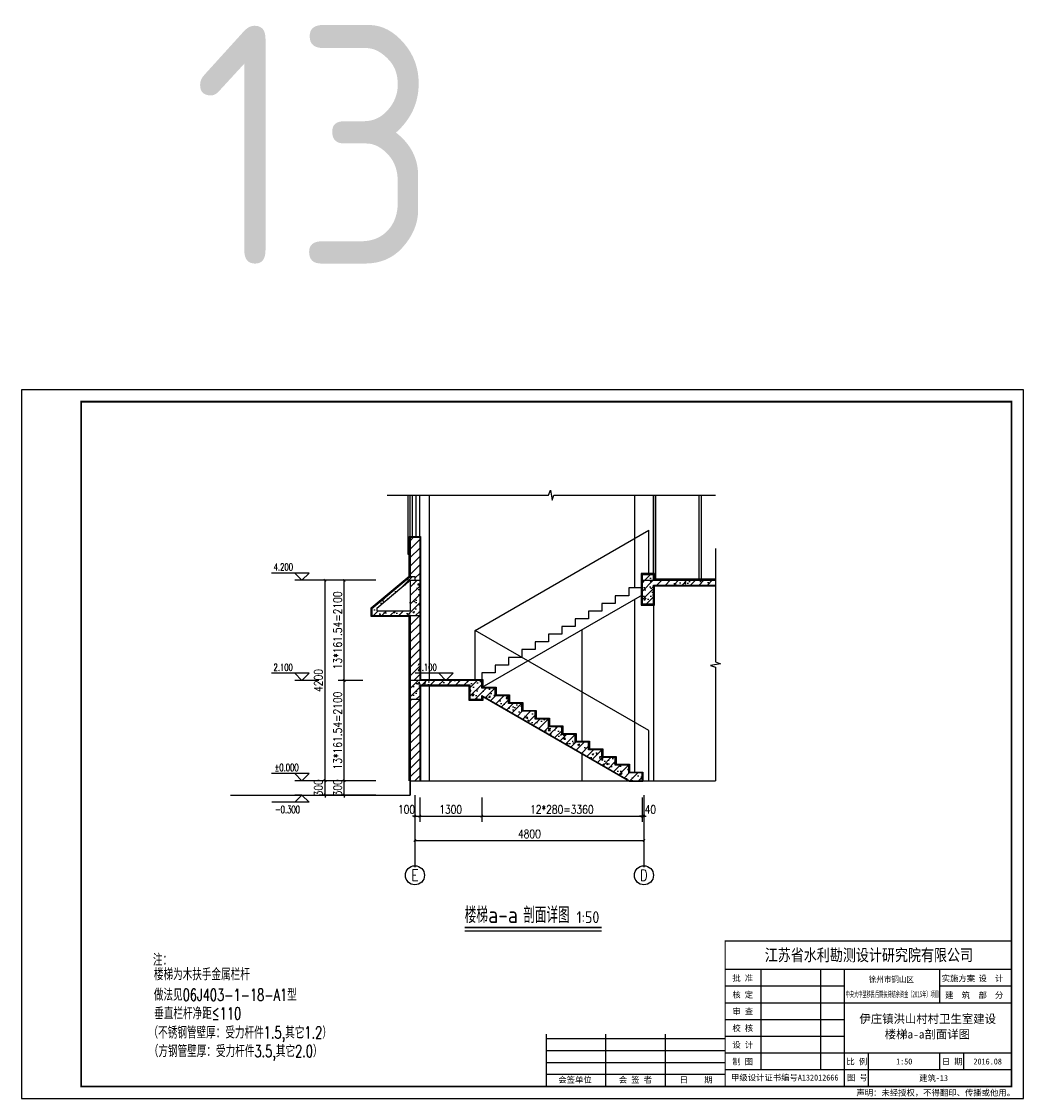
# Model space of a CAD drawing. Extents: x 199962 to 436984, y -16681 to 190402.
# Tile 22 of 36: x 415984 to 436984, y 1703 to 24270. Entities that reach past the tile are written whole.
import ezdxf
from ezdxf.enums import TextEntityAlignment as Align

# ---------------------------------------------------------------- set-up
doc = ezdxf.new("R2010")
doc.units = 0
doc.header["$LTSCALE"] = 1000
doc.header["$MEASUREMENT"] = 0
for name, color, linetype in [('AXIS', 3, 'Continuous'), ('AXIS_TEXT', 7, 'Continuous'), ('B', 2, 'Continuous'), ('DIM_ELEV', 3, 'Continuous'), ('DIM_SYMB', 3, 'Continuous'), ('PUB_DIM', 3, 'Continuous'), ('PUB_TEXT', 7, 'Continuous'), ('RAIL', 163, 'Continuous'), ('WALL', 1, 'Continuous'), ('WINDOW', 4, 'Continuous'), ('剖面', 8, 'Continuous'), ('图框', 7, 'Continuous'), ('木格栅', 34, 'Continuous')]:
    doc.layers.add(name, color=color, linetype=linetype)
doc.styles.add('_HZTXT', font='txt.shx', dxfattribs={"width": 0.8, "bigfont": 'hztxt.shx'})
doc.styles.add('_TCH_AXIS', font='COMPLEX', dxfattribs={"bigfont": 'GBCBIG'})
doc.styles.add('_TCH_DIM', font='SIMPLEX', dxfattribs={"bigfont": 'GBCBIG'})
doc.styles.add('DIM_FONT', font='simplex.shx', dxfattribs={"width": 0.8})
doc.styles.add('ST', font='SimSun.ttf', dxfattribs={"height": 7})
doc.styles.get("Standard").update_dxf_attribs({"font": 'gbenor.shx', "bigfont": 'gbcbig.shx'})
doc.dimstyles.new('_TCH_ARCH&&50', dxfattribs={"dimscale": 0.5, "dimtxt": 350, "dimasz": 100, "dimexe": 250, "dimexo": 300, "dimgap": 100, "dimtad": 1, "dimdec": 0, "dimzin": 0, "dimdsep": 46, "dimtxsty": 'DIM_FONT', "dimblk": 'ARCHTICK', "dimcen": 0.09, "dimclrt": 7, "dimazin": 2, "dimtfac": 1, "dimtdec": 0, "dimtix": 1, "dimtmove": 2, "dimatfit": 3, "dimfxl": 0, "dimtolj": 1, "dimtzin": 0, "dimarcsym": 0})
pattern_1 = [(45, (0, 0), (-88.388348, 88.388348), []), (50, (0, 0), (358.6301, -31.37607), [37.5, -412.5]), (355, (0, 0), (-69.37567, 376.09607), [30, -330]), (100.4514, (29.9, -2.6), (289.2547, 344.71977), [31.8701, -350.57106]), (46.1842, (0, 100), (533.62052, -82.7595), [56.25, -618.75]), (96.6356, (44.47, 93.1), (467.33135, 487.05894), [47.80514, -525.8565]), (351.1842, (0, 100), (467.331, 487.0593), [45, -495]), (21, (50, 75), (298.45353, -201.30945), [37.5, -412.5]), (326, (50, 75), (121.65767, 362.57502), [30, -330]), (71.4514, (74.87, 58.22), (420.11131, 161.26525), [31.8701, -350.57106]), (37.5, (0, 0), (6.079928, 166.446927), [0, -326, 0, -335, 0, -331.25]), (7.5, (0, 0), (131.53477, 197.205856), [0, -191, 0, -318.5, 0, -126.25]), (327.5, (-111.5, 0), (266.91122, -11.277436), [0, -125, 0, -390, 0, -517.5]), (317.5, (-161.5, 0), (291.59308, 50.05249), [0, -162.5, 0, -259, 0, -367.5])]

# ---------------------------------------------------------------- blocks, each defined once
blk = doc.blocks.new('_ArchTick')
at = {"color": 0, "linetype": 'ByBlock', "const_width": 0.4}
blk.add_lwpolyline([(-0.5, -0.5), (0.5, 0.5)], dxfattribs=at)
blk = doc.blocks.new('*D14')
at = {"layer": 'Defpoints', "color": 0, "transparency": 16777216}
for p in [(428989, 8162), (429029, 8162), (429029, 7622)]:
    blk.add_point(p, dxfattribs=at)
at = {"layer": 'PUB_DIM', "color": 0, "lineweight": -2, "transparency": 16777216}
for p, q in [((428989, 8012), (428989, 7497)), ((429029, 8012), (429029, 7497)), ((428989, 7622), (428939, 7622)), ((428989, 7622), (429029, 7622)), ((429029, 7622), (429079, 7622))]:
    blk.add_line(p, q, dxfattribs=at)
at = {"layer": 'PUB_DIM', "color": 0, "lineweight": -2, "transparency": 16777216, "xscale": 50, "yscale": 50, "zscale": 50}
blk.add_blockref('_ArchTick', (428989, 7622), dxfattribs=at)
at = {"layer": 'PUB_DIM', "color": 0, "lineweight": -2, "transparency": 16777216, "xscale": 50, "yscale": 50, "zscale": 50, "rotation": 180}
blk.add_blockref('_ArchTick', (429029, 7622), dxfattribs=at)
at = {"layer": 'PUB_DIM', "color": 7, "transparency": 16777216, "insert": (429164, 7759), "char_height": 175, "attachment_point": 5, "style": 'DIM_FONT'}
blk.add_mtext('\\A1;40', dxfattribs=at)
blk = doc.blocks.new('*D15')
at = {"layer": 'Defpoints', "color": 0, "transparency": 16777216}
for p in [(425629, 8162), (428989, 8162), (428989, 7622)]:
    blk.add_point(p, dxfattribs=at)
at = {"layer": 'PUB_DIM', "color": 0, "lineweight": -2, "transparency": 16777216}
for p, q in [((425629, 8012), (425629, 7497)), ((428989, 8012), (428989, 7497)), ((425629, 7622), (428989, 7622))]:
    blk.add_line(p, q, dxfattribs=at)
at = {"layer": 'PUB_DIM', "color": 0, "lineweight": -2, "transparency": 16777216, "xscale": 50, "yscale": 50, "zscale": 50, "rotation": 180}
blk.add_blockref('_ArchTick', (425629, 7622), dxfattribs=at)
at = {"layer": 'PUB_DIM', "color": 0, "lineweight": -2, "transparency": 16777216, "xscale": 50, "yscale": 50, "zscale": 50}
blk.add_blockref('_ArchTick', (428989, 7622), dxfattribs=at)
at = {"layer": 'PUB_DIM', "color": 7, "transparency": 16777216, "insert": (427309, 7759), "char_height": 175, "attachment_point": 5, "style": 'DIM_FONT'}
blk.add_mtext('\\A1;12*280=3360', dxfattribs=at)
blk = doc.blocks.new('*D16')
at = {"layer": 'Defpoints', "color": 0, "transparency": 16777216}
for p in [(424329, 8162), (425629, 8162), (425629, 7622)]:
    blk.add_point(p, dxfattribs=at)
at = {"layer": 'PUB_DIM', "color": 0, "lineweight": -2, "transparency": 16777216}
for p, q in [((424329, 8012), (424329, 7497)), ((425629, 8012), (425629, 7497)), ((424329, 7622), (425629, 7622))]:
    blk.add_line(p, q, dxfattribs=at)
at = {"layer": 'PUB_DIM', "color": 0, "lineweight": -2, "transparency": 16777216, "xscale": 50, "yscale": 50, "zscale": 50, "rotation": 180}
blk.add_blockref('_ArchTick', (424329, 7622), dxfattribs=at)
at = {"layer": 'PUB_DIM', "color": 0, "lineweight": -2, "transparency": 16777216, "xscale": 50, "yscale": 50, "zscale": 50}
blk.add_blockref('_ArchTick', (425629, 7622), dxfattribs=at)
at = {"layer": 'PUB_DIM', "color": 7, "transparency": 16777216, "insert": (424979, 7759), "char_height": 175, "attachment_point": 5, "style": 'DIM_FONT'}
blk.add_mtext('\\A1;1300', dxfattribs=at)
blk = doc.blocks.new('*D17')
at = {"layer": 'Defpoints', "color": 0, "transparency": 16777216}
for p in [(424229, 8162), (424329, 8162), (424329, 7622)]:
    blk.add_point(p, dxfattribs=at)
at = {"layer": 'PUB_DIM', "color": 0, "lineweight": -2, "transparency": 16777216}
for p, q in [((424229, 8012), (424229, 7497)), ((424329, 8012), (424329, 7497)), ((424229, 7622), (424179, 7622)), ((424229, 7622), (424329, 7622)), ((424329, 7622), (424379, 7622))]:
    blk.add_line(p, q, dxfattribs=at)
at = {"layer": 'PUB_DIM', "color": 0, "lineweight": -2, "transparency": 16777216, "xscale": 50, "yscale": 50, "zscale": 50}
blk.add_blockref('_ArchTick', (424229, 7622), dxfattribs=at)
at = {"layer": 'PUB_DIM', "color": 0, "lineweight": -2, "transparency": 16777216, "xscale": 50, "yscale": 50, "zscale": 50, "rotation": 180}
blk.add_blockref('_ArchTick', (424329, 7622), dxfattribs=at)
at = {"layer": 'PUB_DIM', "color": 7, "transparency": 16777216, "insert": (424054, 7759), "char_height": 175, "attachment_point": 5, "style": 'DIM_FONT'}
blk.add_mtext('\\A1;100', dxfattribs=at)
blk = doc.blocks.new('*D18')
at = {"layer": 'Defpoints', "color": 0, "transparency": 16777216}
for p in [(422345, 12562), (423562, 12562), (423562, 8362)]:
    blk.add_point(p, dxfattribs=at)
at = {"layer": 'PUB_DIM', "color": 0, "lineweight": -2, "transparency": 16777216}
for p, q in [((423412, 12562), (422220, 12562)), ((422345, 8362), (422345, 12562)), ((423412, 8362), (422220, 8362))]:
    blk.add_line(p, q, dxfattribs=at)
at = {"layer": 'PUB_DIM', "color": 0, "lineweight": -2, "transparency": 16777216, "xscale": 50, "yscale": 50, "zscale": 50}
for p, rotation in [((422345, 12562), 90), ((422345, 8362), 270)]:
    blk.add_blockref('_ArchTick', p, dxfattribs=dict(at, rotation=rotation))
at = {"layer": 'PUB_DIM', "color": 7, "transparency": 16777216, "insert": (422207, 10462), "char_height": 175, "attachment_point": 5, "rotation": 90, "style": 'DIM_FONT'}
blk.add_mtext('\\A1;4200', dxfattribs=at)
blk = doc.blocks.new('*D19')
at = {"layer": 'Defpoints', "color": 0, "transparency": 16777216}
for p in [(422345, 8362), (423562, 8362), (423562, 8062)]:
    blk.add_point(p, dxfattribs=at)
at = {"layer": 'PUB_DIM', "color": 0, "lineweight": -2, "transparency": 16777216}
for p, q in [((423412, 8362), (422220, 8362)), ((422345, 8362), (422345, 8412)), ((422345, 8062), (422345, 8362)), ((423412, 8062), (422220, 8062)), ((422345, 8062), (422345, 8012))]:
    blk.add_line(p, q, dxfattribs=at)
at = {"layer": 'PUB_DIM', "color": 0, "lineweight": -2, "transparency": 16777216, "xscale": 50, "yscale": 50, "zscale": 50}
for p, rotation in [((422345, 8362), 270), ((422345, 8062), 90)]:
    blk.add_blockref('_ArchTick', p, dxfattribs=dict(at, rotation=rotation))
at = {"layer": 'PUB_DIM', "color": 7, "transparency": 16777216, "insert": (422207, 8212), "char_height": 175, "attachment_point": 5, "rotation": 90, "style": 'DIM_FONT'}
blk.add_mtext('\\A1;300', dxfattribs=at)
blk = doc.blocks.new('*D20')
at = {"layer": 'Defpoints', "color": 0, "transparency": 16777216}
for p in [(422746, 12562), (423286, 12562), (423286, 10462)]:
    blk.add_point(p, dxfattribs=at)
at = {"layer": 'PUB_DIM', "color": 0, "lineweight": -2, "transparency": 16777216}
for p, q in [((423136, 12562), (422621, 12562)), ((422746, 10462), (422746, 12562)), ((423136, 10462), (422621, 10462))]:
    blk.add_line(p, q, dxfattribs=at)
at = {"layer": 'PUB_DIM', "color": 0, "lineweight": -2, "transparency": 16777216, "xscale": 50, "yscale": 50, "zscale": 50}
for p, rotation in [((422746, 12562), 90), ((422746, 10462), 270)]:
    blk.add_blockref('_ArchTick', p, dxfattribs=dict(at, rotation=rotation))
at = {"layer": 'PUB_DIM', "color": 7, "transparency": 16777216, "insert": (422608, 11512), "char_height": 175, "attachment_point": 5, "rotation": 90, "style": 'DIM_FONT'}
blk.add_mtext('\\A1;13*161.54=2100', dxfattribs=at)
blk = doc.blocks.new('*D21')
at = {"layer": 'Defpoints', "color": 0, "transparency": 16777216}
for p in [(422746, 10462), (423286, 10462), (423286, 8362)]:
    blk.add_point(p, dxfattribs=at)
at = {"layer": 'PUB_DIM', "color": 0, "lineweight": -2, "transparency": 16777216}
for p, q in [((423136, 10462), (422621, 10462)), ((422746, 8362), (422746, 10462)), ((423136, 8362), (422621, 8362))]:
    blk.add_line(p, q, dxfattribs=at)
at = {"layer": 'PUB_DIM', "color": 0, "lineweight": -2, "transparency": 16777216, "xscale": 50, "yscale": 50, "zscale": 50}
for p, rotation in [((422746, 10462), 90), ((422746, 8362), 270)]:
    blk.add_blockref('_ArchTick', p, dxfattribs=dict(at, rotation=rotation))
at = {"layer": 'PUB_DIM', "color": 7, "transparency": 16777216, "insert": (422608, 9412), "char_height": 175, "attachment_point": 5, "rotation": 90, "style": 'DIM_FONT'}
blk.add_mtext('\\A1;13*161.54=2100', dxfattribs=at)
blk = doc.blocks.new('*D22')
at = {"layer": 'Defpoints', "color": 0, "transparency": 16777216}
for p in [(422746, 8362), (423286, 8362), (423286, 8062)]:
    blk.add_point(p, dxfattribs=at)
at = {"layer": 'PUB_DIM', "color": 0, "lineweight": -2, "transparency": 16777216}
for p, q in [((423136, 8362), (422621, 8362)), ((422746, 8362), (422746, 8412)), ((422746, 8062), (422746, 8362)), ((423136, 8062), (422621, 8062)), ((422746, 8062), (422746, 8012))]:
    blk.add_line(p, q, dxfattribs=at)
at = {"layer": 'PUB_DIM', "color": 0, "lineweight": -2, "transparency": 16777216, "xscale": 50, "yscale": 50, "zscale": 50}
for p, rotation in [((422746, 8362), 270), ((422746, 8062), 90)]:
    blk.add_blockref('_ArchTick', p, dxfattribs=dict(at, rotation=rotation))
at = {"layer": 'PUB_DIM', "color": 7, "transparency": 16777216, "insert": (422608, 8212), "char_height": 175, "attachment_point": 5, "rotation": 90, "style": 'DIM_FONT'}
blk.add_mtext('\\A1;300', dxfattribs=at)
blk = doc.blocks.new('*D23')
at = {"layer": 'Defpoints', "color": 0, "transparency": 16777216}
for p in [(424229, 7649), (429029, 7649), (429029, 7110)]:
    blk.add_point(p, dxfattribs=at)
at = {"layer": 'PUB_DIM', "color": 0, "lineweight": -2, "transparency": 16777216}
for p, q in [((424229, 7499), (424229, 6985)), ((429029, 7499), (429029, 6985)), ((424229, 7110), (429029, 7110))]:
    blk.add_line(p, q, dxfattribs=at)
at = {"layer": 'PUB_DIM', "color": 0, "lineweight": -2, "transparency": 16777216, "xscale": 50, "yscale": 50, "zscale": 50, "rotation": 180}
blk.add_blockref('_ArchTick', (424229, 7110), dxfattribs=at)
at = {"layer": 'PUB_DIM', "color": 0, "lineweight": -2, "transparency": 16777216, "xscale": 50, "yscale": 50, "zscale": 50}
blk.add_blockref('_ArchTick', (429029, 7110), dxfattribs=at)
at = {"layer": 'PUB_DIM', "color": 7, "transparency": 16777216, "insert": (426629, 7247), "char_height": 175, "attachment_point": 5, "style": 'DIM_FONT'}
blk.add_mtext('\\A1;4800', dxfattribs=at)

msp = doc.modelspace()

# ---------------------------------------------------------------- hatches: boundary and pattern name
at = {"layer": '剖面'}
h = msp.add_hatch(dxfattribs=at)
h.set_pattern_fill('普通砖', color=256, scale=50, style=0)
h.set_pattern_definition([(45, (0, 89.76), (-88.388383, 88.388383), [])])
h.paths.add_polyline_path([(424329.4, 13462), (424129.4, 13462), (424129.4, 13112), (424129.4, 12640.1), (424229.4, 12640.1), (424229.4, 12562), (424329.4, 12562)])
h.paths.add_polyline_path([(424329.4, 11823.3), (424129.4, 11823.3), (424129.4, 10462), (424329.4, 10462)])
h.paths.add_polyline_path([(424329.4, 10062), (424129.4, 10062), (424129.4, 8362), (424329.4, 8362)])
h = msp.add_hatch(dxfattribs=at)
h.set_pattern_fill('钢筋混凝土', color=256, scale=50, style=0)
h.set_pattern_definition(pattern_1)
h.paths.add_polyline_path([(424329.4, 12562), (424129.4, 12562), (424129.4, 11923.3), (423429.3, 11923.3), (423429.3, 11978.5), (424129.4, 12562), (424229.4, 12562), (424229.4, 12640.1), (424129.4, 12640.1), (423329.3, 11973.3), (423329.3, 11823.3), (424329.4, 11823.3)])
h = msp.add_hatch(dxfattribs=at)
h.set_pattern_fill('钢筋混凝土', color=256, scale=50, style=0)
h.set_pattern_definition(pattern_1)
h.paths.add_polyline_path([(429229.4, 12682), (428989.4, 12682), (428989.4, 12562), (429229.4, 12562)])
h = msp.add_hatch(dxfattribs=at)
h.set_pattern_fill('钢筋混凝土', color=256, scale=50, style=0)
h.set_pattern_definition(pattern_1)
h.paths.add_polyline_path([(429229.4, 12462), (430529.2, 12462), (430529.2, 12562), (429229.4, 12562), (428989.4, 12562), (428989.4, 12062), (429229.4, 12062)])
h = msp.add_hatch(dxfattribs=at)
h.set_pattern_fill('钢筋混凝土', color=256, scale=50, style=0)
h.set_pattern_definition(pattern_1)
h.paths.add_polyline_path([(424329.4, 10362), (425389.4, 10362), (425389.4, 10062), (425629.4, 10062), (425629.4, 10150.5), (428729.4, 8362), (428989.4, 8362), (428989.4, 8523.5), (428709.4, 8523.5), (428709.4, 8685.1), (428429.4, 8685.1), (428429.4, 8846.6), (428149.4, 8846.6), (428149.4, 9008.1), (427869.4, 9008.1), (427869.4, 9169.7), (427589.4, 9169.7), (427589.4, 9331.2), (427309.4, 9331.2), (427309.4, 9492.8), (427029.4, 9492.8), (427029.4, 9654.3), (426749.4, 9654.3), (426749.4, 9815.8), (426469.4, 9815.8), (426469.4, 9977.4), (426189.4, 9977.4), (426189.4, 10138.9), (425909.4, 10138.9), (425909.4, 10300.5), (425629.4, 10300.5), (425629.4, 10462), (425349.4, 10462), (424129.4, 10462), (424129.4, 10062), (424329.4, 10062)])

# ---------------------------------------------------------------- linework, layer by layer
for p, q in [((424529.4, 14347.4), (424529.4, 10462)), ((428829.4, 14347.4), (428829.4, 12400.4)), ((429229.4, 14347.4), (429229.4, 12562)), ((429229.4, 12462), (429229.4, 8362)), ((428829.4, 12158.1), (428829.4, 8523.5)), ((427729.4, 11523.5), (427729.4, 9169.7)), ((424529.4, 10362), (424529.4, 8362)), ((427729.4, 8938.9), (427729.4, 8362))]:
    msp.add_line(p, q)
at = {"layer": 'AXIS'}
for p, q in [((424229.4, 8058.2), (424229.4, 6551.2)), ((429029.4, 8058.2), (429029.4, 6551.2))]:
    msp.add_line(p, q, dxfattribs=at)
for centre in [(424229.4, 6379.4), (429029.4, 6379.4)]:
    msp.add_circle(centre, 200, dxfattribs=at)
at = {"layer": 'B'}
msp.add_line((428989.4, 12250.4), (425629.4, 10312), dxfattribs=at)
for points in [[(428989.4, 12562), (428989.4, 12400.4), (428709.4, 12400.4)], [(428429.4, 12238.9), (428429.4, 12077.4), (428149.4, 12077.4)], [(428709.4, 12400.4), (428709.4, 12238.9), (428429.4, 12238.9)], [(428149.4, 12077.4), (428149.4, 11915.8), (427869.4, 11915.8)], [(427589.4, 11754.3), (427589.4, 11592.7), (427309.4, 11592.7)], [(427869.4, 11915.8), (427869.4, 11754.3), (427589.4, 11754.3)], [(427309.4, 11592.7), (427309.4, 11431.2), (427029.4, 11431.2)], [(427029.4, 11431.2), (427029.4, 11269.7), (426749.4, 11269.7)], [(426469.4, 11108.1), (426469.4, 10946.6), (426189.4, 10946.6)], [(426749.4, 11269.7), (426749.4, 11108.1), (426469.4, 11108.1)], [(426189.4, 10946.6), (426189.4, 10785), (425909.4, 10785)], [(425629.4, 10623.5), (425629.4, 10462), (425349.4, 10462)], [(425909.4, 10785), (425909.4, 10623.5), (425629.4, 10623.5)]]:
    msp.add_lwpolyline(points, dxfattribs=at)
at = {"layer": 'DIM_ELEV'}
for p, q in [((422012.4, 12712), (421220.8, 12712)), ((421862.4, 12562), (421712.4, 12712)), ((421862.4, 12562), (422012.4, 12712)), ((422212.4, 12562), (421712.4, 12562)), ((422012.4, 10612), (421220.8, 10612)), ((421862.4, 10462), (421712.4, 10612)), ((421862.4, 10462), (422012.4, 10612)), ((425029.4, 10612), (424237.8, 10612)), ((424879.4, 10462), (424729.4, 10612)), ((424879.4, 10462), (425029.4, 10612)), ((422212.4, 10462), (421712.4, 10462)), ((425229.4, 10462), (424729.4, 10462)), ((422012.4, 8512), (421220.8, 8512)), ((421862.4, 8362), (421712.4, 8512)), ((422212.4, 8362), (421712.4, 8362)), ((421862.4, 8362), (422012.4, 8512)), ((422012.4, 7912), (421229.9, 7912)), ((421862.4, 8062), (421712.4, 7912)), ((421862.4, 8062), (421712.4, 8062)), ((421862.4, 8062), (422012.4, 7912))]:
    msp.add_line(p, q, dxfattribs=at)
at = {"layer": 'DIM_SYMB'}
for points in [[(423644.5, 14347.4), (427030.6, 14347.4), (427068.8, 14452.4), (427105.8, 14242.4), (427143.1, 14347.4), (430529.2, 14347.4)], [(430529.2, 13229.1), (430529.2, 10851.8), (430634.2, 10813.6), (430424.2, 10776.5), (430529.2, 10739.3), (430529.2, 8362)], [(425272.6, 5217.9), (428142.8, 5217.9)]]:
    msp.add_lwpolyline(points, dxfattribs=at)
at = {"layer": 'DIM_SYMB', "const_width": 35}
msp.add_lwpolyline([(425272.6, 5287.9), (428142.8, 5287.9)], dxfattribs=at)
at = {"layer": 'RAIL'}
for p, q in [((425489.4, 11512), (429129.4, 13612)), ((429129.4, 12682), (429129.4, 13612)), ((425489.4, 10462), (425489.4, 11512)), ((429129.4, 9412), (425489.4, 11512)), ((429129.4, 8362), (429129.4, 9412))]:
    msp.add_line(p, q, dxfattribs=at)
at = {"layer": 'WALL'}
for p, q in [((424129.4, 13462), (424129.4, 12640.1)), ((424129.4, 13462), (424329.4, 13462)), ((424329.4, 13462), (424329.4, 10462)), ((423329.4, 11973.4), (424129.4, 12640.1)), ((424129.4, 12640.1), (424229.4, 12640.1)), ((424229.4, 12640.1), (424229.4, 12562)), ((423429.3, 11978.5), (424129.4, 12562)), ((424129.4, 12562), (424329.4, 12562)), ((424129.4, 12562), (424129.4, 11923.3)), ((428989.4, 12062), (428989.4, 12562)), ((428989.4, 12562), (430529.2, 12562)), ((429229.4, 12462), (429229.4, 12062)), ((429229.4, 12462), (430529.2, 12462)), ((423329.3, 11873.3), (423329.3, 11973.3)), ((423329.3, 11973.3), (423329.3, 11823.3)), ((423429.3, 11978.5), (423429.3, 11923.3)), ((429229.4, 12062), (428989.4, 12062)), ((423329.3, 11823.3), (424329.4, 11823.3)), ((423429.3, 11923.3), (424129.4, 11923.3)), ((424129.4, 11823.3), (424129.4, 8062)), ((425629.4, 10462), (424129.4, 10462)), ((425389.4, 10362), (424329.4, 10362)), ((424329.4, 10362), (424329.4, 8362)), ((425389.4, 10062), (425389.4, 10362)), ((424329.4, 10062), (424129.4, 10062)), ((425629.4, 10062), (425389.4, 10062)), ((425629.4, 10062), (425629.4, 10150.5)), ((425629.4, 10150.5), (428729.4, 8362))]:
    msp.add_line(p, q, dxfattribs=at)
for points in [[(428989.4, 12562), (428989.4, 12682), (429229.4, 12682), (429229.4, 12562)], [(425629.4, 10300.5), (425629.4, 10462), (425349.4, 10462)], [(425909.4, 10138.9), (425909.4, 10300.5), (425629.4, 10300.5)], [(426189.4, 9977.4), (426189.4, 10138.9), (425909.4, 10138.9)], [(426469.4, 9815.8), (426469.4, 9977.4), (426189.4, 9977.4)], [(426749.4, 9654.3), (426749.4, 9815.8), (426469.4, 9815.8)], [(427029.4, 9492.8), (427029.4, 9654.3), (426749.4, 9654.3)], [(427309.4, 9331.2), (427309.4, 9492.8), (427029.4, 9492.8)], [(427589.4, 9169.7), (427589.4, 9331.2), (427309.4, 9331.2)], [(427869.4, 9008.1), (427869.4, 9169.7), (427589.4, 9169.7)], [(428149.4, 8846.6), (428149.4, 9008.1), (427869.4, 9008.1)], [(428429.4, 8685.1), (428429.4, 8846.6), (428149.4, 8846.6)], [(428709.4, 8523.5), (428709.4, 8685.1), (428429.4, 8685.1)], [(420365.3, 8062), (424129.4, 8062), (424129.4, 8362), (430529.2, 8362)], [(428989.4, 8362), (428989.4, 8523.5), (428709.4, 8523.5)]]:
    msp.add_lwpolyline(points, dxfattribs=at)
at = {"layer": 'WINDOW'}
for p, q in [((424129.4, 13462), (424129.4, 14347.4)), ((424175.9, 13462), (424175.9, 14347.4)), ((424255.9, 13462), (424255.9, 14347.4)), ((424329.4, 13462), (424329.4, 14347.4))]:
    msp.add_line(p, q, dxfattribs=at)
for points in [[(429229.4, 12562), (429229.4, 14347.4)], [(429279.4, 12562), (429279.4, 14347.4)], [(430179.4, 14347.4), (430179.4, 12562)], [(430229.4, 14347.4), (430229.4, 12562)]]:
    msp.add_lwpolyline(points, dxfattribs=at)
at = {"layer": '剖面'}
for points in [[(424109.4, 8362), (424109.4, 11803.3), (423309.3, 11803.3), (423309.3, 11982.7), (424109.4, 12649.4), (424109.4, 13482), (424349.4, 13482), (424349.4, 10482), (425649.4, 10482), (425649.4, 10320.5), (425929.4, 10320.5), (425929.4, 10158.9), (426209.4, 10158.9), (426209.4, 9997.4), (426489.4, 9997.4), (426489.4, 9835.8), (426769.4, 9835.8), (426769.4, 9674.3), (427049.4, 9674.3), (427049.4, 9512.8), (427329.4, 9512.8), (427329.4, 9351.2), (427609.4, 9351.2), (427609.4, 9189.7), (427889.4, 9189.7), (427889.4, 9028.1), (428169.4, 9028.1), (428169.4, 8866.6), (428449.4, 8866.6), (428449.4, 8705.1), (428729.4, 8705.1), (428729.4, 8543.5), (429009.4, 8543.5), (429009.4, 8342), (428724.1, 8342), (425649.4, 10115.8), (425649.4, 10042), (425369.4, 10042), (425369.4, 10342), (424349.4, 10342), (424349.4, 8362)], [(430529.2, 12582), (429249.4, 12582), (429249.4, 12702), (428969.4, 12702), (428969.4, 12042), (429249.4, 12042), (429249.4, 12442), (430529.2, 12442)], [(430529.2, 12562), (429229.4, 12562), (429229.4, 12682), (428989.4, 12682), (428989.4, 12062), (429229.4, 12062), (429229.4, 12462), (430529.2, 12462)]]:
    msp.add_lwpolyline(points, dxfattribs=at)
at = {"layer": '图框'}
for p, q in [((436734.2, 4402.9), (430734.2, 4402.9)), ((431484.2, 2302.9), (431484.2, 4402.9)), ((432734.2, 2302.9), (432734.2, 4402.9)), ((433234.2, 1952.9), (433234.2, 4402.9)), ((435234.2, 3702.9), (435234.2, 4402.9)), ((433234.2, 4052.9), (430734.2, 4052.9)), ((436734.2, 4052.9), (435234.2, 4052.9)), ((436734.2, 3702.9), (430734.2, 3702.9)), ((433234.2, 3352.9), (430734.2, 3352.9)), ((430734.2, 2952.9), (426984.2, 2952.9)), ((428234.2, 1952.9), (428234.2, 3052.9)), ((429484.2, 1952.9), (429484.2, 3052.9)), ((433234.2, 3002.9), (430734.2, 3002.9)), ((430734.2, 2702.9), (426984.2, 2702.9)), ((436734.2, 2652.9), (430734.2, 2652.9)), ((433734.2, 1952.9), (433734.2, 2652.9)), ((435234.2, 2302.9), (435234.2, 2652.9)), ((435234.2, 2302.9), (435234.2, 2652.9)), ((435734.2, 2302.9), (435734.2, 2652.9)), ((430734.2, 2452.9), (426984.2, 2452.9)), ((436734.2, 2302.9), (430734.2, 2302.9)), ((430734.2, 2202.9), (426984.2, 2202.9))]:
    msp.add_line(p, q, dxfattribs=at)
at = {"layer": '图框', "color": 4}
msp.add_lwpolyline([(436984.2, 16552.9), (415984.2, 16552.9), (415984.2, 1702.9), (436984.2, 1702.9)], close=True, dxfattribs=at)
at = {"layer": '图框', "color": 4, "const_width": 40}
msp.add_lwpolyline([(417234.2, 1952.9), (436734.2, 1952.9), (436734.2, 16302.9), (417234.2, 16302.9)], close=True, dxfattribs=at)
at = {"layer": '图框', "const_width": 22.5}
for points in [[(430734.2, 1952.9), (430734.2, 5002.9), (436734.2, 5002.9)], [(426984.2, 1952.9), (426984.2, 3052.9)]]:
    msp.add_lwpolyline(points, dxfattribs=at)
at = {"layer": '木格栅'}
msp.add_lwpolyline([(424079.4, 14347.4), (424079.4, 13112), (424129.4, 13112), (424129.4, 14347.4)], dxfattribs=at)

# ---------------------------------------------------------------- texts
at = {"style": '_HZTXT', "width": 0.7}
for s, p in [('注：', (418737, 4481.1)), ('楼梯为木扶手金属栏杆', (418758, 4178.8)), ('做法见06J403-1-18-A1型', (418758, 3749.1)), ('垂直栏杆净距≤110', (418765.1, 3360.7)), ('（不锈钢管壁厚：受力杆件1.5,其它1.2）', (418645.3, 2958.6)), ('（方钢管壁厚：受力杆件3.5,其它2.0）', (418651, 2569.5))]:
    msp.add_text(s, height=250, dxfattribs=at).set_placement(p)
at = {"layer": 'AXIS_TEXT', "style": '_TCH_AXIS'}
for s, height, width, p, p2 in [('E', 238.1, 0.8125, (424155.7, 6260.4), (424303.1, 6260.4)), ('D', 233, 0.823529, (428951.8, 6262.9), (429107.1, 6262.9))]:
    msp.add_text(s, height=height, dxfattribs=dict(at, width=width)).set_placement(p, p2, align=Align.FIT)
at = {"layer": 'PUB_TEXT'}
for s, height, p in [('13', 5000, (419574.5, 19181.8)), ('楼梯', 337.59, (425272.6, 5376.5)), ('a-a', 350, (425764.1, 5376.5)), ('剖面详图', 337.59, (426499.1, 5376.5)), ('1:50', 250, (427617.6, 5376.5))]:
    msp.add_text(s, height=height, dxfattribs=at).set_placement(p)
at = {"layer": 'PUB_TEXT', "style": '_TCH_DIM', "width": 0.705882}
for s, p in [('4.200', (421268.8, 12764.5)), ('2.100', (421265.8, 10664.5)), ('2.100', (424282.8, 10664.5)), ('%%P0.000', (421288.3, 8564.5)), ('-0.300', (421297.4, 7684.5))]:
    msp.add_text(s, height=148.75, dxfattribs=at).set_placement(p)
at = {"layer": '图框', "style": 'ST', "width": 0.8}
msp.add_text('江苏省水利勘测设计研究院有限公司', height=250, dxfattribs=at).set_placement((431562.2, 4584.2))
at = {"layer": '图框', "style": 'ST'}
for s, p in [('批 准', (430883.3, 4162.9)), ('实施方案', (435270.8, 4155.6)), ('设  计', (436042.3, 4155.6)), ('核 定', (430883.3, 3812.9)), ('建  筑', (435342.3, 3805.6)), ('部  分', (436042.3, 3805.6)), ('审 查', (430883.3, 3462.9)), ('校 核', (430883.3, 3112.9)), ('设 计', (430883.3, 2762.9)), ('制 图', (430883.3, 2412.9)), ('比 例', (433273.2, 2412.9)), ('日 期', (435273.2, 2412.9)), ('会签单位', (427235.4, 2031.5)), ('会 签 者', (428503.1, 2031.5)), ('日    期', (429776.2, 2031.5)), ('甲级设计证书编号A132012666', (430855.3, 2078.1)), ('图 号', (433284.2, 2078.1)), ('声明：未经授权，不得翻印、传播或他用。', (433482.7, 1760.2))]:
    msp.add_text(s, height=125, dxfattribs=at).set_placement(p)
for s, width, p in [('徐州市铜山区', 0.9, (434215.2, 4134.4)), ('中央大中型移民后期扶持结余资金（2015年）项目', 0.5, (434234.3, 3824.9))]:
    msp.add_text(s, height=125, dxfattribs=dict(at, width=width)).set_placement(p, align=Align.CENTER)
for s, height, p in [('伊庄镇洪山村村卫生室建设', 175, (434977.4, 3370.9)), ('楼梯a-a剖面详图', 175, (434970, 3047.1)), ('1:50', 125, (434484.3, 2477.9)), ('2016.08', 125, (436234.2, 2477.9)), ('建筑-13', 125, (435100.8, 2130))]:
    msp.add_text(s, height=height, dxfattribs=at).set_placement(p, align=Align.MIDDLE_CENTER)

# ---------------------------------------------------------------- dimensions: what is measured, and where the dimension line sits
at = {"layer": 'PUB_DIM'}
for p1, p2, distance, picture, middle in [((423562.1, 8362), (423562.1, 12562), 1217.1, '*D18', (422207.4, 10462)), ((423562.1, 8062), (423562.1, 8362), 1217.1, '*D19', (422207.4, 8212)), ((423286.1, 8062), (423286.1, 8362), 540.2, '*D22', (422608.4, 8212)), ((424329.4, 8161.6), (425629.4, 8161.6), -540, '*D16', (424979.4, 7759)), ((424229.4, 7649), (429029.4, 7649), -539.2, '*D23', (426629.4, 7247.2))]:
    dim = msp.add_aligned_dim(p1=p1, p2=p2, distance=distance, dimstyle='_TCH_ARCH&&50', dxfattribs=at)
    dim.commit()
    dim.dimension.update_dxf_attribs({"geometry": picture, "text_midpoint": middle})
for p1, p2, distance, text, picture, middle in [((423286.1, 10462), (423286.1, 12562), 540.2, '13*161.54=2100', '*D20', (422608.4, 11512)), ((423286.1, 8362), (423286.1, 10462), 540.2, '13*161.54=2100', '*D21', (422608.4, 9412)), ((425629.4, 8161.6), (428989.4, 8161.6), -540, '12*280=3360', '*D15', (427309.4, 7759))]:
    dim = msp.add_aligned_dim(p1=p1, p2=p2, distance=distance, text=text, dimstyle='_TCH_ARCH&&50', dxfattribs=at)
    dim.commit()
    dim.dimension.update_dxf_attribs({"geometry": picture, "text_midpoint": middle})
for base, p1, p2, picture, middle in [((424329.4, 7621.5), (424229.4, 8161.6), (424329.4, 8161.6), '*D17', (424054.4, 7759)), ((429029.4, 7621.5), (428989.4, 8161.6), (429029.4, 8161.6), '*D14', (429164.4, 7759))]:
    dim = msp.add_linear_dim(base=base, p1=p1, p2=p2, angle=0, dimstyle='_TCH_ARCH&&50', dxfattribs=at)
    dim.commit()
    dim.dimension.update_dxf_attribs({"geometry": picture, "text_midpoint": middle, "dimtype": 129})

doc.saveas('drawing.dxf')
